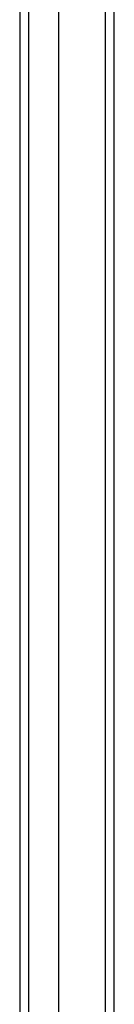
# Model space of a CAD drawing. Header units: inches. Extents: x 0 to 139, y -11 to 90.
# Tile 22 of 59: x 79.946 to 80.85, y 41.146 to 50.544. Entities that reach past the tile are written whole.
import ezdxf

# ---------------------------------------------------------------- set-up
doc = ezdxf.new("R2010")
doc.units = ezdxf.units.IN
doc.header["$LTSCALE"] = 8.352245
doc.header["$MEASUREMENT"] = 0
doc.layers.add('Visible Edges(ANSI)', color=7, linetype='Continuous', lineweight=25)
doc.layers.add('Visible Tangent Edges(ANSI)', color=7, linetype='Continuous', lineweight=25)

msp = doc.modelspace()

# ---------------------------------------------------------------- linework, layer by layer
at = {"layer": 'Visible Edges(ANSI)'}
for p, q in [((80.8502, 32.0246), (80.8502, 63.1701)), ((80.3158, 62.4358), (80.3158, 32.759)), ((79.9459, 62.3212), (79.9459, 32.8736))]:
    msp.add_line(p, q, dxfattribs=at)
at = {"layer": 'Visible Tangent Edges(ANSI)'}
for p, q in [((80.7625, 63.1701), (80.7625, 32.0246)), ((80.0336, 32.7535), (80.0336, 62.4413))]:
    msp.add_line(p, q, dxfattribs=at)

doc.saveas('drawing.dxf')
